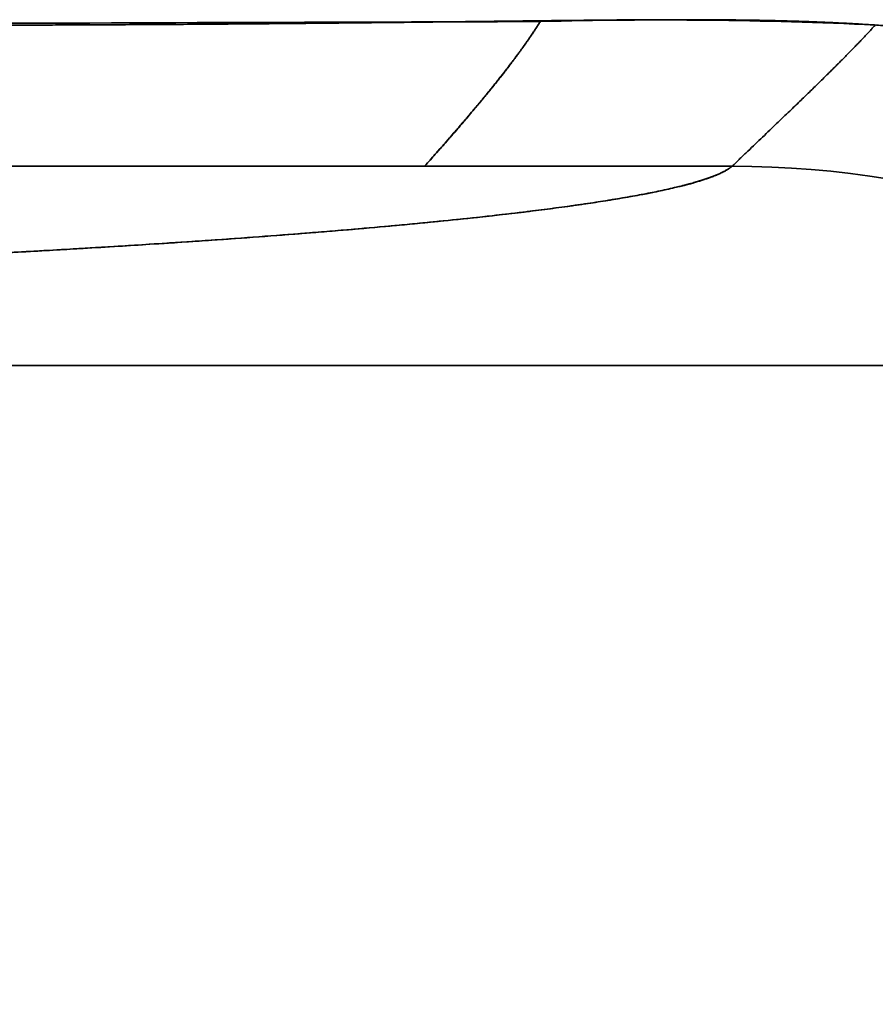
# Model space of a CAD drawing. Extents: x 46 to 342, y 25 to 270.
# Tile 144 of 256: x 261.76 to 266.2, y 75.5 to 80.61. Entities that reach past the tile are written whole.
import ezdxf

# ---------------------------------------------------------------- set-up
doc = ezdxf.new("R2010")
doc.units = 0
doc.layers.get('0').update_dxf_attribs({"lineweight": 13})

# ---------------------------------------------------------------- blocks, each defined once
blk = doc.blocks.new('BLOCK1')
at = {"color": 7, "lineweight": 35}
for p, q in [((-908.961, 160.459), (-882.857, 160.46)), ((-876.471, 160.459), (-908.961, 160.459)), ((-908.756, 156.324), (-867.766, 156.324)), ((-864.29, 156.324), (-908.756, 156.324))]:
    blk.add_line(p, q, dxfattribs=at)
at = {"color": 7, "lineweight": 35, "ltscale": 0.159639}
blk.add_line((-876.471, 160.459), (-882.857, 160.459), dxfattribs=at)
at = {"color": 7, "lineweight": 35}
for centre, radius, start, end in [((-709.021, -54644.523), 54808.255, 90.179213, 90.2090156), ((-877.95, 68.958), 94.539, 87.29896, 91.51707), ((-876.465, 140.469), 19.99, 52.4798, 90.0183), ((-876.464, 140.469), 19.99, 52.4827, 90.021)]:
    blk.add_arc(centre, radius, start, end, dxfattribs=at)
for points, knots in [([(-935.85, 163.368), (-935.325, 163.358), (-934.8, 163.35), (-934.276, 163.347), (-933.228, 163.345), (-932.178, 163.35), (-931.653, 163.353), (-930.419, 163.36), (-929.184, 163.366), (-928.474, 163.368), (-927.054, 163.37), (-925.634, 163.37), (-924.925, 163.37), (-922.166, 163.367), (-919.409, 163.366), (-916.959, 163.368), (-913.551, 163.373), (-910.142, 163.377), (-909.575, 163.378), (-907.013, 163.383), (-904.451, 163.387), (-903.249, 163.388), (-898.042, 163.389), (-892.834, 163.38), (-888.828, 163.378), (-883.403, 163.448), (-877.978, 163.508), (-876.607, 163.518), (-873.964, 163.474), (-871.336, 163.217), (-870.14, 163.035), (-867.692, 162.503), (-865.332, 161.654), (-864.15, 161.136), (-862.264, 160.161), (-860.489, 159.002), (-859.803, 158.516), (-856.597, 156.051), (-853.903, 152.991), (-852.189, 150.224), (-850.441, 146.189), (-849.352, 141.95), (-849.105, 140.814), (-848.639, 138.259), (-848.333, 135.682), (-848.201, 134.252), (-847.928, 130.606), (-847.786, 126.952), (-847.726, 124.678), (-847.687, 122.213), (-847.677, 119.747), (-847.676, 119.502), (-847.676, 119.257), (-847.676, 119.012)], [0, 0, 0, 0, 0, 0, 6.173801, 6.173801, 6.173801, 12.347602, 12.347602, 12.347602, 20.674236, 20.674236, 20.674236, 29.000871, 29.000871, 29.000871, 53.037738, 53.037738, 53.037738, 69.004515, 69.004515, 69.004515, 83.107202, 83.107202, 83.107202, 130.115726, 130.115726, 130.115726, 146.782041, 146.782041, 146.782041, 161.087207, 161.087207, 161.087207, 176.168184, 176.168184, 176.168184, 185.922201, 185.922201, 185.922201, 223.57289, 223.57289, 223.57289, 237.172478, 237.172478, 237.172478, 254.014351, 254.014351, 254.014351, 280.069398, 280.069398, 280.069398, 282.946371, 282.946371, 282.946371, 282.946371, 282.946371, 282.946371]), ([(-882.857, 160.46), (-882.418, 160.946), (-882.028, 161.399), (-881.688, 161.798), (-881.195, 162.407), (-880.815, 162.921), (-880.68, 163.113), (-880.559, 163.293), (-880.453, 163.464)], [0, 0, 0, 0, 0, 0, 33.508119, 33.508119, 33.508119, 55.783173, 55.783173, 55.783173, 55.783173, 55.783173, 55.783173]), ([(-908.961, 158.031), (-904.335, 158.136), (-899.942, 158.269), (-895.867, 158.428), (-888.5, 158.794), (-882.938, 159.239), (-880.665, 159.477), (-878.318, 159.818), (-877.035, 160.172), (-876.77, 160.268), (-876.582, 160.363), (-876.471, 160.459)], [0, 0, 0, 0, 0, 0, 35.711265, 35.711265, 35.711265, 71.452112, 71.452112, 71.452112, 84.467139, 84.467139, 84.467139, 84.467139, 84.467139, 84.467139]), ([(-908.961, 158.031), (-903.596, 158.153), (-898.433, 158.315), (-893.55, 158.52), (-885.889, 158.953), (-880.375, 159.51), (-878.508, 159.77), (-877.147, 160.071), (-876.582, 160.379), (-876.539, 160.406), (-876.502, 160.432), (-876.471, 160.459)], [0, 0, 0, 0, 0, 0, 44.989254, 44.989254, 44.989254, 78.471687, 78.471687, 78.471687, 81.645285, 81.645285, 81.645285, 81.645285, 81.645285, 81.645285])]:
    blk.add_open_spline(points, degree=5, knots=knots, dxfattribs=at)
for points in [[(-882.857, 160.459), (-882.127, 161.274), (-881.534, 161.968), (-881.072, 162.547), (-880.721, 163.037), (-880.453, 163.464)], [(-876.471, 160.459), (-875.568, 161.318), (-874.833, 162.022), (-874.26, 162.581), (-873.825, 163.026), (-873.495, 163.392)], [(-873.495, 163.392), (-873.825, 163.026), (-874.26, 162.581), (-874.833, 162.022), (-875.568, 161.318), (-876.471, 160.459)]]:
    blk.add_open_spline(points, degree=5, dxfattribs=at)

msp = doc.modelspace()

# ---------------------------------------------------------------- block references
at = {"lineweight": 0, "xscale": 0.25, "yscale": 0.25, "zscale": 0.25}
msp.add_blockref('BLOCK1', (484.5779, 39.7324), dxfattribs=at)

doc.saveas('drawing.dxf')
